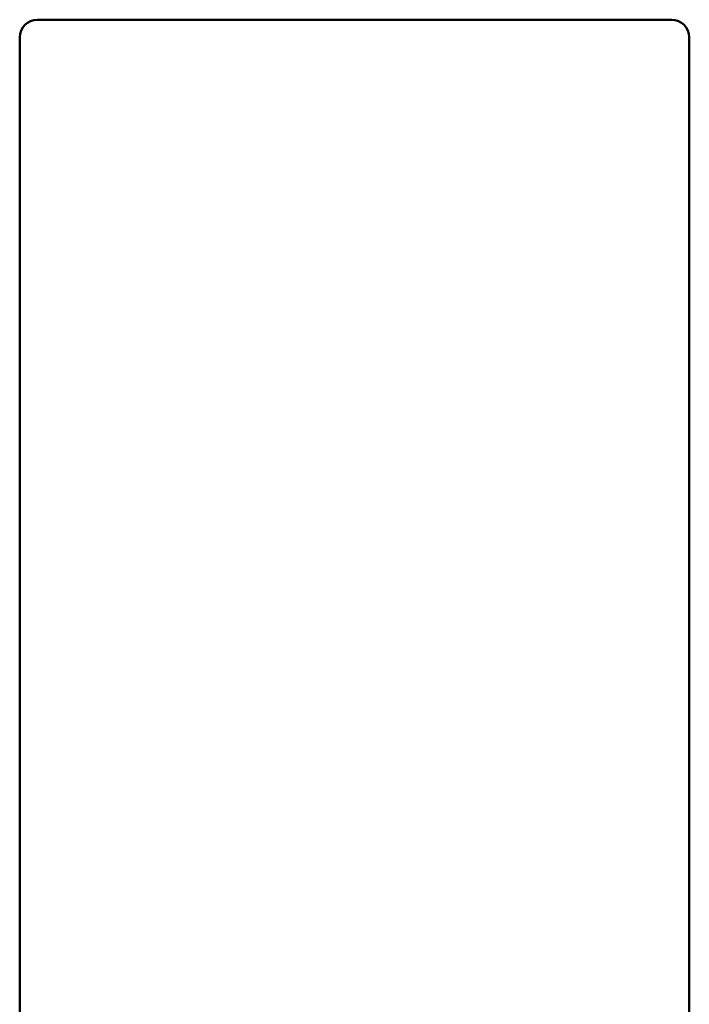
# Model space of a CAD drawing. Header units: inches. Extents: x 1 to 226, y 4 to 143.
# Tile 63 of 80: x 116.57 to 117.71, y 91.02 to 92.69. Entities that reach past the tile are written whole.
import ezdxf

# ---------------------------------------------------------------- set-up
doc = ezdxf.new("R2010")
doc.units = ezdxf.units.IN
doc.header["$LTSCALE"] = 6.666667
doc.header["$MEASUREMENT"] = 0
doc.layers.add('Visible (ANSI)', color=7, linetype='Continuous', lineweight=50)

msp = doc.modelspace()

# ---------------------------------------------------------------- linework, layer by layer
at = {"layer": 'Visible (ANSI)'}
for p, q in [((116.598, 92.6946), (117.678, 92.6946)), ((116.568, 92.6646), (116.568, 89.9846)), ((117.708, 89.9846), (117.708, 92.6646))]:
    msp.add_line(p, q, dxfattribs=at)
for centre, start, end in [((116.598, 92.6646), 90, 180), ((117.678, 92.6646), 0, 90)]:
    msp.add_arc(centre, 0.03, start, end, dxfattribs=at)

doc.saveas('drawing.dxf')
